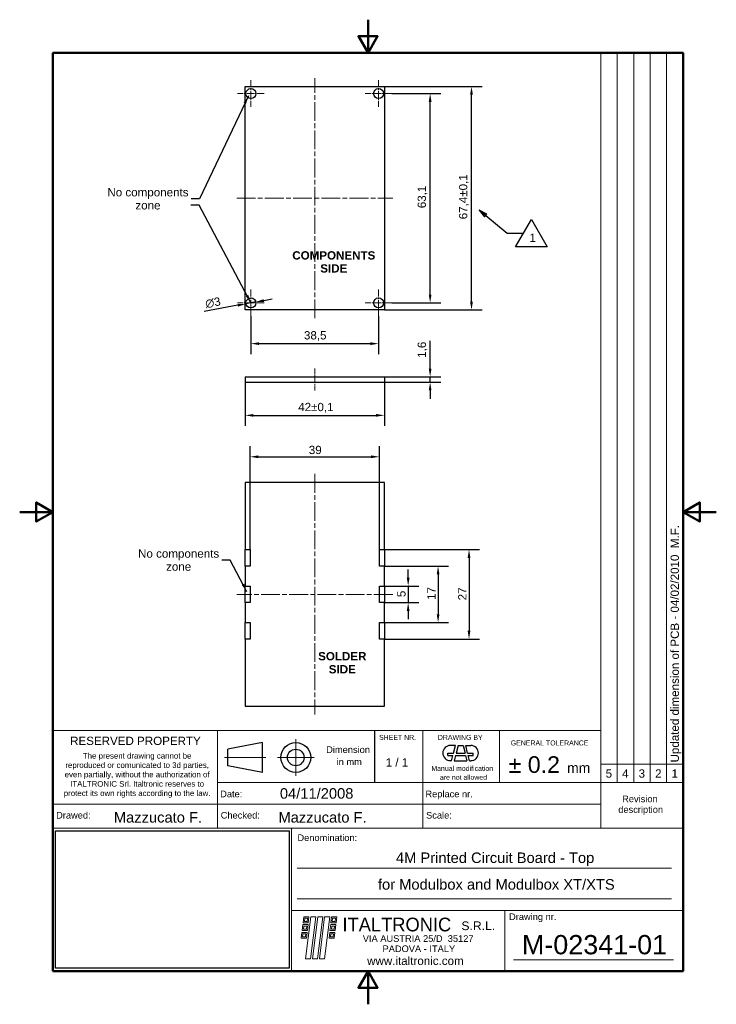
# Model space of a CAD drawing. Header units: millimetres. Extents: x 0 to 210, y 0 to 297.
import ezdxf
from ezdxf.enums import TextEntityAlignment as Align

# ---------------------------------------------------------------- set-up
doc = ezdxf.new("R2010")
doc.units = ezdxf.units.MM
doc.linetypes.add('CENTER', pattern=[50.8, 31.75, -6.35, 6.35, -6.35])
doc.linetypes.add('CHAIN', pattern=[0.3543, 0.2362, -0.0295, 0.0591, -0.0295])
doc.layers.get('0').update_dxf_attribs({"lineweight": 25})
for name, color, linetype, lineweight in [('AM_0', 7, 'Continuous', 30), ('AM_7', 4, 'CENTER', 15), ('Bordo_0', 7, 'Continuous', 50), ('Centro(ISO)', 137, 'Continuous', 18), ("Linea d'asse(ISO)", 137, 'Continuous', 18), ('Quote(ISO)', 7, 'Continuous', 25), ('Simboli(ISO)', 7, 'Continuous', 25), ('Spigoli visibili(ISO)', 176, 'Continuous', 25)]:
    doc.layers.add(name, color=color, linetype=linetype, lineweight=lineweight)
doc.styles.add('Corrente-ISO', font='ARIAL.TTF')
doc.styles.add('Gruppo1', font='ARIAL.TTF')
doc.styles.add('Gruppo2_70', font='txt')
doc.styles.add('Stile testo18', font='ARIAL.TTF')
doc.styles.add('Stile testo42', font='ARIAL.TTF')
doc.styles.add('Stile testo43', font='ARIAL.TTF')
doc.styles.add('Stile testo75', font='ARIAL.TTF')
doc.styles.add('Stile testo76', font='ARIAL.TTF')
doc.styles.add('Stile testo77', font='ARIAL.TTF')
doc.styles.add('Stile testo78', font='ARIAL.TTF')
doc.styles.add('Stile testo79', font='ARIAL.TTF')
doc.dimstyles.new('X.XXX', dxfattribs={"dimtxt": 2.5, "dimasz": 2.5, "dimexe": 3.175, "dimexo": 0, "dimgap": 0.762, "dimtad": 1, "dimrnd": 1e-08, "dimtxsty": 'Corrente-ISO', "dimcen": 0.09, "dimdle": 10, "dimclrd": 7, "dimclre": 7, "dimclrt": 7, "dimazin": 2, "dimtfac": 1, "dimtmove": 0, "dimatfit": 3, "dimfxl": 1, "dimtolj": 1, "dimlwd": 25, "dimlwe": 25, "dimarcsym": 0})
doc.dimstyles.new('X.XXX$7', dxfattribs={"dimtxt": 2.5, "dimasz": 2.5, "dimexe": 3.175, "dimexo": 0, "dimgap": 0.762, "dimtad": 1, "dimrnd": 1e-08, "dimtxsty": 'Corrente-ISO', "dimcen": 0.09, "dimdle": 10, "dimclrd": 7, "dimclre": 7, "dimclrt": 7, "dimazin": 2, "dimtfac": 1, "dimtmove": 0, "dimatfit": 3, "dimfxl": 1, "dimtolj": 1, "dimlwd": 25, "dimlwe": 25, "dimarcsym": 0})
picture_1 = doc.add_image_def('image1.bmp', size_in_pixel=(479, 282))

# ---------------------------------------------------------------- blocks, each defined once
blk = doc.blocks.new('Bordi Bordo di default')
at = {"layer": 'Bordo_0', "flags": 128}
for points in [[(105, 297), (105, 287), (102.11, 292), (107.89, 292), (105, 287)], [(10, 10), (10, 287), (200, 287), (200, 10), (10, 10)], [(0, 148.5), (10, 148.5), (5, 151.39), (5, 145.61), (10, 148.5)], [(210, 148.5), (200, 148.5), (205, 151.39), (205, 145.61), (200, 148.5)], [(105, 0), (105, 10), (102.11, 5), (107.89, 5), (105, 10)]]:
    blk.add_lwpolyline(points, dxfattribs=at)
blk = doc.blocks.new('Cartigli Italtronic')
at = {"layer": 'AM_0', "lineweight": 15}
for p, q in [((284.7, 286.16), (259.86, 286.16)), ((259.86, 66.12), (259.86, 286.16)), ((264.83, 66.12), (264.83, 286.16)), ((269.8, 66.12), (269.8, 286.16)), ((274.76, 66.12), (274.76, 286.16)), ((279.73, 66.12), (279.73, 286.16)), ((284.7, 286.16), (284.7, 9.16)), ((94.7, 66.12), (94.7, 81.71)), ((94.7, 81.71), (259.86, 81.71)), ((144.32, 66.12), (144.32, 81.71)), ((206.22, 66.12), (206.22, 81.71)), ((229.35, 66.12), (229.35, 81.71)), ((259.86, 71.64), (284.7, 71.64)), ((94.7, 9.16), (94.7, 66.12)), ((144.32, 66.12), (284.7, 66.12)), ((144.32, 52.32), (144.32, 66.12)), ((206.22, 52.32), (206.22, 66.12)), ((259.86, 52.32), (259.86, 66.12)), ((94.7, 59.5), (259.86, 59.5)), ((94.7, 52.32), (284.7, 52.32)), ((166.65, 9.16), (166.65, 52.32)), ((168.35, 40.18), (281.23, 40.18)), ((168.35, 30.95), (281.23, 30.95)), ((166.65, 27.44), (284.7, 27.44)), ((230.95, 9.16), (230.95, 27.44)), ((233.55, 12.53), (281.8, 12.53)), ((284.7, 9.16), (94.7, 9.16))]:
    blk.add_line(p, q, dxfattribs=at)
at = {"layer": 'AM_0'}
for p, q in [((191.62, 81.71), (191.62, 66.12)), ((157.93, 78.12), (147.42, 76.12)), ((157.93, 69.12), (157.93, 78.12)), ((147.42, 71.12), (147.42, 76.12)), ((157.93, 69.12), (147.42, 71.12))]:
    blk.add_line(p, q, dxfattribs=at)
at = {"layer": 'AM_0', "linetype": 'Continuous', "lineweight": 30}
for p, q in [((216.05, 77.26), (214.54, 77.26)), ((215.47, 74.96), (216.05, 77.26)), ((216.84, 77.26), (216.26, 74.96)), ((216.84, 77.26), (218.38, 77.26)), ((218.38, 77.26), (218.95, 74.96)), ((219.17, 77.26), (220.68, 77.26)), ((219.74, 74.96), (219.17, 77.26)), ((213.77, 74.19), (213.77, 74.96)), ((213.77, 74.96), (215.47, 74.96)), ((216.26, 74.96), (218.95, 74.96)), ((219.74, 74.96), (221.45, 74.96)), ((221.45, 74.19), (221.45, 74.96)), ((213.77, 74.19), (215.28, 74.19)), ((214.9, 72.65), (214.54, 72.65)), ((214.9, 72.65), (215.28, 74.19)), ((216.07, 74.19), (215.69, 72.65)), ((215.69, 72.65), (219.53, 72.65)), ((216.07, 74.19), (219.14, 74.19)), ((219.14, 74.19), (219.53, 72.65)), ((220.32, 72.65), (219.94, 74.19)), ((219.94, 74.19), (221.45, 74.19)), ((220.32, 72.65), (220.68, 72.65))]:
    blk.add_line(p, q, dxfattribs=at)
at = {"layer": 'AM_0', "color": 166, "lineweight": 5}
for p, q in [((170.12, 23.72), (170.34, 25.51)), ((170.34, 25.51), (171.91, 25.51)), ((170.54, 24.13), (170.65, 25.1)), ((170.54, 24.13), (171.38, 24.13)), ((170.65, 25.1), (171.5, 25.1)), ((170.83, 12.87), (172.44, 25.51)), ((171.38, 24.13), (171.5, 25.1)), ((171.7, 23.72), (171.91, 25.51)), ((172.41, 12.87), (174.01, 25.51)), ((172.44, 25.51), (174.01, 25.51)), ((172.93, 12.87), (174.53, 25.51)), ((174.5, 12.87), (176.11, 25.51)), ((174.53, 25.51), (176.11, 25.51)), ((175.03, 12.87), (176.63, 25.51)), ((176.6, 12.87), (178.2, 25.51)), ((176.63, 25.51), (178.2, 25.51)), ((178.52, 23.72), (178.73, 25.51)), ((178.73, 25.51), (180.3, 25.51)), ((178.93, 24.13), (179.04, 25.1)), ((178.93, 24.13), (179.78, 24.13)), ((179.04, 25.1), (179.89, 25.1)), ((179.78, 24.13), (179.89, 25.1)), ((180.09, 23.72), (180.3, 25.51)), ((169.57, 19.07), (169.79, 20.87)), ((169.79, 20.87), (171.36, 20.87)), ((169.85, 21.39), (170.06, 23.19)), ((169.85, 21.39), (171.42, 21.39)), ((170.06, 23.19), (171.63, 23.19)), ((170.12, 23.72), (171.7, 23.72)), ((170.26, 21.81), (170.37, 22.78)), ((170.26, 21.81), (171.11, 21.81)), ((170.37, 22.78), (171.22, 22.78)), ((171.11, 21.81), (171.22, 22.78)), ((171.15, 19.07), (171.36, 20.87)), ((171.42, 21.39), (171.63, 23.19)), ((177.96, 19.07), (178.18, 20.87)), ((178.18, 20.87), (179.75, 20.87)), ((178.24, 21.39), (178.45, 23.19)), ((178.24, 21.39), (179.81, 21.39)), ((178.45, 23.19), (180.03, 23.19)), ((178.52, 23.72), (180.09, 23.72)), ((178.65, 21.81), (178.77, 22.78)), ((178.65, 21.81), (179.5, 21.81)), ((178.77, 22.78), (179.61, 22.78)), ((179.5, 21.81), (179.61, 22.78)), ((179.54, 19.07), (179.75, 20.87)), ((179.81, 21.39), (180.03, 23.19)), ((169.57, 19.07), (171.15, 19.07)), ((169.98, 19.49), (170.1, 20.46)), ((169.98, 19.49), (170.83, 19.49)), ((170.1, 20.46), (170.95, 20.46)), ((170.83, 19.49), (170.95, 20.46)), ((177.96, 19.07), (179.54, 19.07)), ((178.38, 19.49), (178.49, 20.46)), ((178.38, 19.49), (179.22, 19.49)), ((178.49, 20.46), (179.34, 20.46)), ((179.22, 19.49), (179.34, 20.46)), ((170.83, 12.87), (172.41, 12.87)), ((172.93, 12.87), (174.5, 12.87)), ((175.03, 12.87), (176.6, 12.87))]:
    blk.add_line(p, q, dxfattribs=at)
at = {"layer": 'AM_0'}
for radius in [4.5, 2.5]:
    blk.add_circle((167.93, 73.62), radius, dxfattribs=at)
at = {"layer": 'AM_0', "linetype": 'Continuous', "lineweight": 30}
for centre, start, end in [((214.54, 74.96), 90, 270), ((220.68, 74.96), 270, 90)]:
    blk.add_arc(centre, 2.3, start, end, dxfattribs=at)
at = {"layer": 'AM_7', "color": 7}
for p, q in [((167.93, 68.12), (167.93, 79.12)), ((146.42, 73.62), (158.93, 73.62)), ((162.43, 73.62), (173.43, 73.62))]:
    blk.add_line(p, q, dxfattribs=at)
at = {"color": 5, "style": 'Stile testo43'}
for s, p in [('5', (261.35, 67.53)), ('4', (266.31, 67.53)), ('3', (271.28, 67.53)), ('2', (276.25, 67.53)), ('1', (281.22, 67.53))]:
    blk.add_text(s, height=2.5, dxfattribs=at).set_placement(p)
at = {"insert": (120.1, 74.98), "char_height": 1.7, "width": 44.3451, "attachment_point": 2, "line_spacing_factor": 0.996, "style": 'Gruppo1'}
blk.add_mtext('\\fArial|b0|i0;\\H1.7000;The present drawing cannot be reproduced or comunicated to 3d parties, even partially, without the authorization of \\PITALTRONIC Srl. Italtronic reserves to protect its own rights according to the law.', dxfattribs=at)
at = {"layer": 'AM_0'}
for s, height, style, p in [('SHEET NR.', 1.5, 'Stile testo76', (193.03, 78.93)), ('DRAWING BY', 1.5, 'Stile testo76', (210.76, 78.93)), ('RESERVED PROPERTY', 2.5, 'Stile testo43', (99.9, 77.39)), ('GENERAL TOLERANCE', 1.5, 'Stile testo76', (232.74, 77.25)), ('Dimension', 2, 'Stile testo42', (177.09, 74.98)), ('± 0.2', 5.004, 'Stile testo18', (232.08, 68.98)), ('in mm', 2, 'Stile testo42', (180.24, 71.33)), ('Manual modification', 1.5, 'Stile testo76', (208.8, 69.57)), ('are not allowed', 1.5, 'Stile testo76', (211.38, 66.88)), ('mm', 3, 'Stile testo77', (249.72, 68.98)), ('Date:', 2, 'Stile testo42', (145.13, 61.62)), ('Replace nr.', 2, 'Stile testo42', (207.01, 61.61)), ('Revision', 2, 'Stile testo42', (266.32, 60.13)), ('Drawed:', 2, 'Stile testo42', (95.68, 55.19)), ('Checked:', 2, 'Stile testo42', (145.3, 55.19)), ('Scale:', 2, 'Stile testo42', (207.21, 55.19)), ('description', 2, 'Stile testo42', (265.15, 56.91)), ('Denomination:', 2, 'Stile testo42', (168.43, 48.42)), ('ITALTRONIC', 4.125, 'Gruppo2_70', (182, 21.17)), ('S.R.L.', 2.625, 'Stile testo75', (217.86, 21.54)), ('Drawing nr.', 2, 'Stile testo42', (232.22, 24.59)), ('VIA AUSTRIA 25/D  35127', 2, 'Stile testo42', (188.13, 18)), ('PADOVA - ITALY', 2, 'Stile testo42', (194.08, 14.92))]:
    blk.add_text(s, height=height, dxfattribs=dict(at, style=style)).set_placement(p)
at = {"layer": 'AM_0', "style": 'Stile testo43'}
blk.add_text('1 / 1 ', height=2.5, dxfattribs=at).set_placement((198.91, 72.13), align=Align.MIDDLE_CENTER)
at = {"layer": 'AM_0', "color": 184, "style": 'Stile testo43'}
blk.add_text('www.italtronic.com', height=2.5, dxfattribs=at).set_placement((189.44, 11.03))
at = {"layer": 'AM_0'}
for tag, p, height, style in [('DATA_CREAZIONE_001', (163.14, 61.19), 3.17, 'Gruppo1'), ('PROGETTISTA_001', (113.09, 53.98), 3.17, 'Gruppo1'), ('VERIFICATO_DA_001', (162.71, 53.98), 3.17, 'Gruppo1'), ('DESCRIZIONE_001', (198.12, 41.79), 3.17, 'Gruppo1'), ('NUMERO_DI_MAGAZZINO_001', (192.7, 33.75), 3.17, 'Gruppo1'), ('NUMERO_PARTE_001', (236.1, 14.25), 5.81, 'Stile testo78')]:
    blk.add_attdef(tag, p, '', height=height, dxfattribs=dict(at, style=style))
for tag, style, p in [('Sostituisce', 'Gruppo1', (239.06, 64.32)), ('Scala', 'Stile testo79', (239.17, 57.11))]:
    blk.add_attdef(tag, text='', height=3.17, dxfattribs=dict(at, style=style)).set_placement(p, align=Align.TOP_CENTER)
image = blk.add_image(picture_1, insert=(95.51, 10.07), size_in_units=(70.38, 41.43))
image.dxf.flags = 7
blk = doc.blocks.new('*D8')
at = {"layer": 'Defpoints', "color": 0, "linetype": 'Continuous'}
for p in [(112.19, 274.72), (123.73, 274.72), (112.19, 211.57)]:
    blk.add_point(p, dxfattribs=at)
at = {"layer": 'Quote(ISO)', "color": 7, "linetype": 'Continuous', "lineweight": 25}
for p, q in [((112.19, 274.72), (126.91, 274.72)), ((123.73, 214.07), (123.73, 272.22)), ((112.19, 211.57), (126.91, 211.57))]:
    blk.add_line(p, q, dxfattribs=at)
at = {"layer": 'Quote(ISO)', "color": 7, "linetype": 'Continuous'}
for points in [[(123.32, 272.22), (124.15, 272.22), (123.73, 274.72)], [(123.32, 214.07), (124.15, 214.07), (123.73, 211.57)]]:
    blk.add_solid(points, dxfattribs=at)
at = {"layer": 'Quote(ISO)', "color": 7, "linetype": 'Continuous', "lineweight": 25, "insert": (119.97, 240.14), "char_height": 2.5, "attachment_point": 1, "rotation": 90, "style": 'Corrente-ISO'}
blk.add_mtext('\\A1;63,1', dxfattribs=at)
blk = doc.blocks.new('*D9')
at = {"layer": 'Defpoints', "color": 0, "linetype": 'Continuous'}
for p in [(109.94, 276.85), (136.2, 276.85), (109.94, 209.45)]:
    blk.add_point(p, dxfattribs=at)
at = {"layer": 'Quote(ISO)', "color": 7, "linetype": 'Continuous', "lineweight": 25}
for p, q in [((109.94, 276.85), (139.38, 276.85)), ((136.2, 211.95), (136.2, 274.35)), ((109.94, 209.45), (139.38, 209.45))]:
    blk.add_line(p, q, dxfattribs=at)
at = {"layer": 'Quote(ISO)', "color": 7, "linetype": 'Continuous'}
for points in [[(135.78, 274.35), (136.62, 274.35), (136.2, 276.85)], [(135.78, 211.95), (136.62, 211.95), (136.2, 209.45)]]:
    blk.add_solid(points, dxfattribs=at)
at = {"layer": 'Quote(ISO)', "color": 7, "linetype": 'Continuous', "lineweight": 25, "insert": (132.43, 236.8), "char_height": 2.5, "attachment_point": 1, "rotation": 90, "style": 'Corrente-ISO'}
blk.add_mtext('\\A1;67,4±0,1', dxfattribs=at)
blk = doc.blocks.new('*D10')
at = {"layer": 'Defpoints', "color": 0, "linetype": 'Continuous'}
for p in [(68.22, 211.3), (71.17, 211.85)]:
    blk.add_point(p, dxfattribs=at)
at = {"layer": 'Quote(ISO)', "color": 7, "linetype": 'Continuous', "lineweight": 25}
for p, q in [((71.17, 211.85), (68.22, 211.3)), ((73.63, 212.3), (76.09, 212.75)), ((65.76, 210.85), (55.59, 208.97))]:
    blk.add_line(p, q, dxfattribs=at)
at = {"layer": 'Quote(ISO)', "color": 7, "linetype": 'Continuous'}
for points in [[(65.69, 211.26), (65.84, 210.44), (68.22, 211.3)], [(73.55, 212.71), (73.7, 211.89), (71.17, 211.85)]]:
    blk.add_solid(points, dxfattribs=at)
at = {"layer": 'Quote(ISO)', "color": 7, "linetype": 'Continuous', "lineweight": 25, "insert": (55.72, 212.51), "char_height": 2.5, "attachment_point": 1, "rotation": 10.4453, "style": 'Corrente-ISO'}
blk.add_mtext('\\A1;∅3', dxfattribs=at)
blk = doc.blocks.new('*D11')
at = {"layer": 'Defpoints', "color": 0, "linetype": 'Continuous'}
for p in [(69.69, 207.57), (108.19, 207.57), (108.19, 199.28)]:
    blk.add_point(p, dxfattribs=at)
at = {"layer": 'Quote(ISO)', "color": 7, "linetype": 'Continuous', "lineweight": 25}
for p, q in [((69.69, 207.57), (69.69, 196.11)), ((108.19, 207.57), (108.19, 196.11)), ((72.19, 199.28), (105.69, 199.28))]:
    blk.add_line(p, q, dxfattribs=at)
at = {"layer": 'Quote(ISO)', "color": 7, "linetype": 'Continuous'}
for points in [[(72.19, 199.7), (72.19, 198.86), (69.69, 199.28)], [(105.69, 199.7), (105.69, 198.86), (108.19, 199.28)]]:
    blk.add_solid(points, dxfattribs=at)
at = {"layer": 'Quote(ISO)', "color": 7, "linetype": 'Continuous', "lineweight": 25, "insert": (85.69, 203.05), "char_height": 2.5, "attachment_point": 1, "style": 'Corrente-ISO'}
blk.add_mtext('\\A1;38,5', dxfattribs=at)
blk = doc.blocks.new('*D12')
at = {"layer": 'Defpoints', "color": 0, "linetype": 'Continuous'}
for p in [(67.94, 187.65), (109.94, 187.65), (109.94, 177.65)]:
    blk.add_point(p, dxfattribs=at)
at = {"layer": 'Quote(ISO)', "color": 7, "linetype": 'Continuous', "lineweight": 25}
for p, q in [((67.94, 187.65), (67.94, 174.48)), ((109.94, 187.65), (109.94, 174.48)), ((70.44, 177.65), (107.44, 177.65))]:
    blk.add_line(p, q, dxfattribs=at)
at = {"layer": 'Quote(ISO)', "color": 7, "linetype": 'Continuous'}
for points in [[(70.44, 178.07), (70.44, 177.24), (67.94, 177.65)], [(107.44, 178.07), (107.44, 177.24), (109.94, 177.65)]]:
    blk.add_solid(points, dxfattribs=at)
at = {"layer": 'Quote(ISO)', "color": 7, "linetype": 'Continuous', "lineweight": 25, "insert": (83.96, 181.42), "char_height": 2.5, "attachment_point": 1, "style": 'Corrente-ISO'}
blk.add_mtext('\\A1;42±0,1', dxfattribs=at)
blk = doc.blocks.new('*D13')
at = {"layer": 'Defpoints', "color": 0, "linetype": 'Continuous'}
for p in [(109.94, 189.25), (109.94, 187.65), (123.73, 189.25)]:
    blk.add_point(p, dxfattribs=at)
at = {"layer": 'Quote(ISO)', "color": 7, "linetype": 'Continuous', "lineweight": 25}
for p, q in [((123.73, 191.75), (123.73, 200.09)), ((109.94, 189.25), (126.91, 189.25)), ((109.94, 187.65), (126.91, 187.65)), ((123.73, 187.65), (123.73, 189.25)), ((123.73, 185.15), (123.73, 182.65))]:
    blk.add_line(p, q, dxfattribs=at)
at = {"layer": 'Quote(ISO)', "color": 7, "linetype": 'Continuous'}
for points in [[(123.32, 191.75), (124.15, 191.75), (123.73, 189.25)], [(123.32, 185.15), (124.15, 185.15), (123.73, 187.65)]]:
    blk.add_solid(points, dxfattribs=at)
at = {"layer": 'Quote(ISO)', "color": 7, "linetype": 'Continuous', "lineweight": 25, "insert": (119.97, 195.02), "char_height": 2.5, "attachment_point": 1, "rotation": 90, "style": 'Corrente-ISO'}
blk.add_mtext('\\A1;1,6', dxfattribs=at)
blk = doc.blocks.new('*D14')
at = {"layer": 'Defpoints', "color": 0, "linetype": 'Continuous'}
for p in [(109.94, 126.16), (109.94, 121.16), (117.11, 121.16)]:
    blk.add_point(p, dxfattribs=at)
at = {"layer": 'Quote(ISO)', "color": 7, "linetype": 'Continuous', "lineweight": 25}
for p, q in [((117.11, 128.66), (117.11, 131.16)), ((109.94, 126.16), (120.29, 126.16)), ((117.11, 126.16), (117.11, 121.16)), ((109.94, 121.16), (120.29, 121.16)), ((117.11, 118.66), (117.11, 116.16))]:
    blk.add_line(p, q, dxfattribs=at)
at = {"layer": 'Quote(ISO)', "color": 7, "linetype": 'Continuous'}
for points in [[(116.7, 128.66), (117.53, 128.66), (117.11, 126.16)], [(116.7, 118.66), (117.53, 118.66), (117.11, 121.16)]]:
    blk.add_solid(points, dxfattribs=at)
at = {"layer": 'Quote(ISO)', "color": 7, "linetype": 'Continuous', "lineweight": 25, "insert": (113.81, 122.83), "char_height": 2.5, "attachment_point": 1, "rotation": 90, "style": 'Corrente-ISO'}
blk.add_mtext('\\A1;5', dxfattribs=at)
blk = doc.blocks.new('*D15')
at = {"layer": 'Defpoints', "color": 0, "linetype": 'Continuous'}
for p in [(109.94, 132.16), (109.94, 115.16), (126.13, 115.16)]:
    blk.add_point(p, dxfattribs=at)
at = {"layer": 'Quote(ISO)', "color": 7, "linetype": 'Continuous', "lineweight": 25}
for p, q in [((109.94, 132.16), (129.31, 132.16)), ((126.13, 129.66), (126.13, 117.66)), ((109.94, 115.16), (129.31, 115.16))]:
    blk.add_line(p, q, dxfattribs=at)
at = {"layer": 'Quote(ISO)', "color": 7, "linetype": 'Continuous'}
for points in [[(125.72, 129.66), (126.55, 129.66), (126.13, 132.16)], [(125.72, 117.66), (126.55, 117.66), (126.13, 115.16)]]:
    blk.add_solid(points, dxfattribs=at)
at = {"layer": 'Quote(ISO)', "color": 7, "linetype": 'Continuous', "lineweight": 25, "insert": (122.86, 121.99), "char_height": 2.5, "attachment_point": 1, "rotation": 90, "style": 'Corrente-ISO'}
blk.add_mtext('\\A1;17', dxfattribs=at)
blk = doc.blocks.new('*D16')
at = {"layer": 'Defpoints', "color": 0, "linetype": 'Continuous'}
for p in [(109.94, 137.16), (109.94, 110.16), (135.46, 110.16)]:
    blk.add_point(p, dxfattribs=at)
at = {"layer": 'Quote(ISO)', "color": 7, "linetype": 'Continuous', "lineweight": 25}
for p, q in [((109.94, 137.16), (138.63, 137.16)), ((135.46, 134.66), (135.46, 112.66)), ((109.94, 110.16), (138.63, 110.16))]:
    blk.add_line(p, q, dxfattribs=at)
at = {"layer": 'Quote(ISO)', "color": 7, "linetype": 'Continuous'}
for points in [[(135.04, 134.66), (135.87, 134.66), (135.46, 137.16)], [(135.04, 112.66), (135.87, 112.66), (135.46, 110.16)]]:
    blk.add_solid(points, dxfattribs=at)
at = {"layer": 'Quote(ISO)', "color": 7, "linetype": 'Continuous', "lineweight": 25, "insert": (132.19, 121.85), "char_height": 2.5, "attachment_point": 1, "rotation": 90, "style": 'Corrente-ISO'}
blk.add_mtext('\\A1;27', dxfattribs=at)
blk = doc.blocks.new('*D17')
at = {"layer": 'Defpoints', "color": 0, "linetype": 'Continuous'}
for p in [(108.44, 165.16), (69.44, 137.16), (108.44, 137.16)]:
    blk.add_point(p, dxfattribs=at)
at = {"layer": 'Quote(ISO)', "color": 7, "linetype": 'Continuous', "lineweight": 25}
for p, q in [((69.44, 137.16), (69.44, 168.33)), ((108.44, 137.16), (108.44, 168.33)), ((71.94, 165.16), (105.94, 165.16))]:
    blk.add_line(p, q, dxfattribs=at)
at = {"layer": 'Quote(ISO)', "color": 7, "linetype": 'Continuous'}
for points in [[(71.94, 165.57), (71.94, 164.74), (69.44, 165.16)], [(105.94, 165.57), (105.94, 164.74), (108.44, 165.16)]]:
    blk.add_solid(points, dxfattribs=at)
at = {"layer": 'Quote(ISO)', "color": 7, "linetype": 'Continuous', "lineweight": 25, "insert": (87.15, 168.47), "char_height": 2.5, "attachment_point": 1, "style": 'Corrente-ISO'}
blk.add_mtext('\\A1;39', dxfattribs=at)
blk = doc.blocks.new('Contrassegno di revisione1')
at = {"layer": 'Simboli(ISO)', "color": 7, "linetype": 'Continuous', "lineweight": 25}
for p, q in [((140.49, 237.97), (138.56, 239.56)), ((140.81, 238.35), (138.56, 239.56)), ((138.56, 239.56), (140.17, 237.58)), ((140.17, 237.58), (140.81, 238.35)), ((140.49, 237.97), (146.96, 232.61)), ((146.96, 232.61), (151.85, 232.61))]:
    blk.add_line(p, q, dxfattribs=at)
at = {"layer": 'Simboli(ISO)'}
for p, q in [((149.46, 228.47), (154.24, 236.74)), ((154.24, 236.74), (159.01, 228.47)), ((159.01, 228.47), (149.46, 228.47))]:
    blk.add_line(p, q, dxfattribs=at)
at = {"layer": 'Simboli(ISO)', "color": 7, "linetype": 'Continuous', "lineweight": 25, "flags": 128}
blk.add_lwpolyline([(140.81, 238.35), (138.56, 239.56), (140.17, 237.58), (140.81, 238.35)], dxfattribs=at)
at = {"layer": 'Simboli(ISO)', "color": 7}
blk.add_solid([(140.81, 238.35), (138.56, 239.56), (140.17, 237.58), (140.81, 238.35)], dxfattribs=at)
at = {"layer": 'Simboli(ISO)', "color": 7, "insert": (153.66, 229.97), "char_height": 2.5, "attachment_point": 7, "style": 'Corrente-ISO'}
blk.add_mtext('1', dxfattribs=at)

msp = doc.modelspace()

# ---------------------------------------------------------------- linework, layer by layer
at = {"layer": 'Centro(ISO)', "linetype": 'CHAIN', "ltscale": 8.88956}
for p, q in [((69.695, 278.724), (69.695, 270.724)), ((108.195, 278.724), (108.195, 270.724)), ((73.695, 274.724), (65.695, 274.724)), ((112.195, 274.724), (104.195, 274.724)), ((69.695, 215.574), (69.695, 207.574)), ((108.195, 215.574), (108.195, 207.574)), ((73.695, 211.574), (65.695, 211.574)), ((112.195, 211.574), (104.195, 211.574))]:
    msp.add_line(p, q, dxfattribs=at)
at = {"layer": "Linea d'asse(ISO)", "linetype": 'CHAIN', "ltscale": 23.990969}
for p, q in [((88.945, 206.949), (88.945, 279.349)), ((65.445, 243.149), (112.445, 243.149)), ((88.945, 159.967), (88.945, 87.458)), ((112.445, 123.658), (65.445, 123.658))]:
    msp.add_line(p, q, dxfattribs=at)
at = {"layer": "Linea d'asse(ISO)", "linetype": 'CHAIN', "ltscale": 7.333869}
msp.add_line((88.945, 191.753), (88.945, 185.153), dxfattribs=at)
at = {"layer": 'Spigoli visibili(ISO)'}
for p, q in [((67.945, 209.449), (67.945, 276.849)), ((67.945, 276.849), (109.945, 276.849)), ((109.945, 276.849), (109.945, 209.449)), ((109.945, 209.449), (67.945, 209.449)), ((67.945, 189.253), (109.945, 189.253)), ((67.945, 189.253), (67.945, 187.653)), ((67.945, 187.653), (109.945, 187.653)), ((109.945, 189.253), (109.945, 187.653)), ((109.945, 157.358), (67.945, 157.358)), ((67.945, 157.358), (67.945, 137.158)), ((109.945, 137.158), (109.945, 157.358)), ((67.945, 137.158), (69.445, 137.158)), ((67.945, 132.158), (67.945, 137.158)), ((69.445, 137.158), (69.445, 132.158)), ((108.445, 137.158), (109.945, 137.158)), ((108.445, 132.158), (108.445, 137.158)), ((109.945, 137.158), (109.945, 132.158)), ((69.445, 132.158), (67.945, 132.158)), ((67.945, 132.158), (67.945, 126.158)), ((109.945, 132.158), (108.445, 132.158)), ((109.945, 126.158), (109.945, 132.158)), ((67.945, 126.158), (69.445, 126.158)), ((67.945, 121.158), (67.945, 126.158)), ((69.445, 126.158), (69.445, 121.158)), ((108.445, 121.158), (108.445, 126.158)), ((108.445, 126.158), (109.945, 126.158)), ((109.945, 126.158), (109.945, 121.158)), ((69.445, 121.158), (67.945, 121.158)), ((67.945, 121.158), (67.945, 115.158)), ((109.945, 121.158), (108.445, 121.158)), ((109.945, 115.158), (109.945, 121.158)), ((67.945, 115.158), (69.445, 115.158)), ((67.945, 110.158), (67.945, 115.158)), ((69.445, 115.158), (69.445, 110.158)), ((108.445, 115.158), (109.945, 115.158)), ((108.445, 110.158), (108.445, 115.158)), ((109.945, 115.158), (109.945, 110.158)), ((69.445, 110.158), (67.945, 110.158)), ((67.945, 110.158), (67.945, 89.958)), ((109.945, 110.158), (108.445, 110.158)), ((109.945, 89.958), (109.945, 110.158)), ((67.945, 89.958), (109.945, 89.958))]:
    msp.add_line(p, q, dxfattribs=at)
for centre in [(69.695, 274.724), (108.195, 274.724), (69.695, 211.574), (108.195, 211.574)]:
    msp.add_circle(centre, 1.5, dxfattribs=at)

# ---------------------------------------------------------------- block references
msp.add_blockref('Bordi Bordo di default', (0, 0))
msp.add_blockref('Cartigli Italtronic', (-84.7, 0.836)).add_auto_attribs({'NUMERO_PARTE_001': 'M-02341-01', 'DATA_CREAZIONE_001': '04/11/2008', 'DESCRIZIONE_001': '4M Printed Circuit Board - Top', 'VERIFICATO_DA_001': 'Mazzucato F.', 'PROGETTISTA_001': 'Mazzucato F.', 'NUMERO_DI_MAGAZZINO_001': 'for Modulbox and Modulbox XT/XTS'})
at = {"layer": 'Simboli(ISO)'}
msp.add_blockref('Contrassegno di revisione1', (0, 0), dxfattribs=at)

# ---------------------------------------------------------------- texts
at = {"layer": 'Simboli(ISO)', "color": 7, "char_height": 2.5, "attachment_point": 5, "line_spacing_factor": 0.944221, "style": 'Corrente-ISO'}
for s, insert, width in [('{No components\\Pzone}', (38.666, 242.964), 24.45884), ('{\\fArial|b1|i0;\\H2.5000;COMPONENTS \\PSIDE}', (94.69, 223.922), 26.008), ('{No components\\Pzone}', (47.914, 133.979), 24.45884), ('{\\fArial|b1|i0;\\H2.5000;SOLDER\\PSIDE}', (97.25, 103.011), 20.72052)]:
    msp.add_mtext(s, dxfattribs=dict(at, insert=insert, width=width))
at = {"layer": 'Simboli(ISO)', "color": 7, "insert": (49.908, 242.298), "char_height": 2.5, "attachment_point": 1, "style": 'Corrente-ISO'}
msp.add_mtext('{ }', dxfattribs=at)
at = {"layer": 'Simboli(ISO)', "color": 7, "insert": (196.223, 72.949), "char_height": 2.5, "width": 190.73503, "attachment_point": 1, "rotation": 90, "style": 'Corrente-ISO'}
msp.add_mtext('{Updated dimension of PCB - 04/02/2010  M.F.}', dxfattribs=at)

# ---------------------------------------------------------------- dimensions: what is measured, and where the dimension line sits
at = {"layer": 'Quote(ISO)', "color": 7, "linetype": 'Continuous', "lineweight": 25}
for base, p1, p2, angle, override, picture, middle in [((136.2, 276.849), (109.945, 209.449), (109.945, 276.849), 90, {"dimgap": 0.762, "dimdec": 2, "dimtol": 1, "dimlim": 0, "dimtp": 0.1, "dimtm": 0.1, "dimtdec": 2, "dimtofl": 0, "dimatfit": 1}, '*D9', (136.2, 243.199)), ((123.734294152, 274.724246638), (112.194759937, 211.574246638), (112.194759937, 274.724246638), 90, {"dimdec": 1, "dimtp": 0, "dimtm": 0, "dimtdec": 2, "dimtofl": 0, "dimatfit": 1}, '*D8', (123.734294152, 243.149246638)), ((108.195, 199.28), (69.695, 207.574), (108.195, 207.574), 180, {"dimdec": 2, "dimtp": 0, "dimtm": 0, "dimtdec": 2, "dimtofl": 0, "dimatfit": 1}, '*D11', (88.945, 199.28)), ((123.734, 189.253), (109.945, 187.653), (109.945, 189.253), 270, {"dimdec": 2, "dimtp": 0, "dimtm": 0, "dimtdec": 2, "dimtofl": 1, "dimatfit": 1}, '*D13', (123.734, 197.172)), ((109.945, 177.653), (67.945, 187.653), (109.945, 187.653), 180, {"dimgap": 0.762, "dimdec": 2, "dimtol": 1, "dimlim": 0, "dimtp": 0.1, "dimtm": 0.1, "dimtdec": 2, "dimtofl": 0, "dimatfit": 1}, '*D12', (88.945, 177.653)), ((108.445, 165.158), (69.445, 137.158), (108.445, 137.158), 180, {"dimdec": 2, "dimtp": 0, "dimtm": 0, "dimtdec": 2, "dimtofl": 0, "dimatfit": 1}, '*D17', (88.945, 165.158)), ((135.457, 110.158), (109.945, 137.158), (109.945, 110.158), 90, {"dimdec": 2, "dimtp": 0, "dimtm": 0, "dimtdec": 2, "dimtofl": 0, "dimatfit": 1}, '*D16', (135.457, 123.658)), ((126.135, 115.158), (109.945, 132.158), (109.945, 115.158), 90, {"dimdec": 2, "dimtp": 0, "dimtm": 0, "dimtdec": 2, "dimtofl": 0, "dimatfit": 1}, '*D15', (126.135, 123.658)), ((117.112, 121.158), (109.945, 126.158), (109.945, 121.158), 90, {"dimdec": 2, "dimtp": 0, "dimtm": 0, "dimtdec": 2, "dimtofl": 1, "dimatfit": 1}, '*D14', (117.112, 123.658))]:
    dim = msp.add_linear_dim(base=base, p1=p1, p2=p2, angle=angle, dimstyle='X.XXX', override=override, dxfattribs=at)
    dim.commit()
    dim.dimension.update_dxf_attribs({"geometry": picture, "text_midpoint": middle, "dimtype": 160})
dim = msp.add_diameter_dim_2p(p1=(71.17, 211.846), p2=(68.22, 211.302), dimstyle='X.XXX', override={"dimdec": 2, "dimlfac": 1, "dimtp": 0, "dimtm": 0, "dimtdec": 2, "dimatfit": 2}, dxfattribs=at)
dim.commit()
dim.dimension.update_dxf_attribs({"geometry": '*D10', "text_midpoint": (58.487, 209.508), "dimtype": 163})

# ---------------------------------------------------------------- leaders
at = {"layer": 'Simboli(ISO)', "color": 7, "linetype": 'Continuous', "lineweight": 25, "annotation_type": 0, "has_hookline": 1, "hookline_direction": 1}
for points, text_width in [([(68.933, 273.992), (54.158, 242.964), (51.658, 242.964)], 24.06), ([(69.695, 211.574), (54.139, 241.048), (51.639, 241.048)], 0.97), ([(68.486, 124.456), (63.405, 133.979), (60.905, 133.979)], 24.06)]:
    msp.add_leader(points, dimstyle='X.XXX$7', override={"dimtad": 0}, dxfattribs=dict(at, text_width=text_width))

doc.saveas('drawing.dxf')
